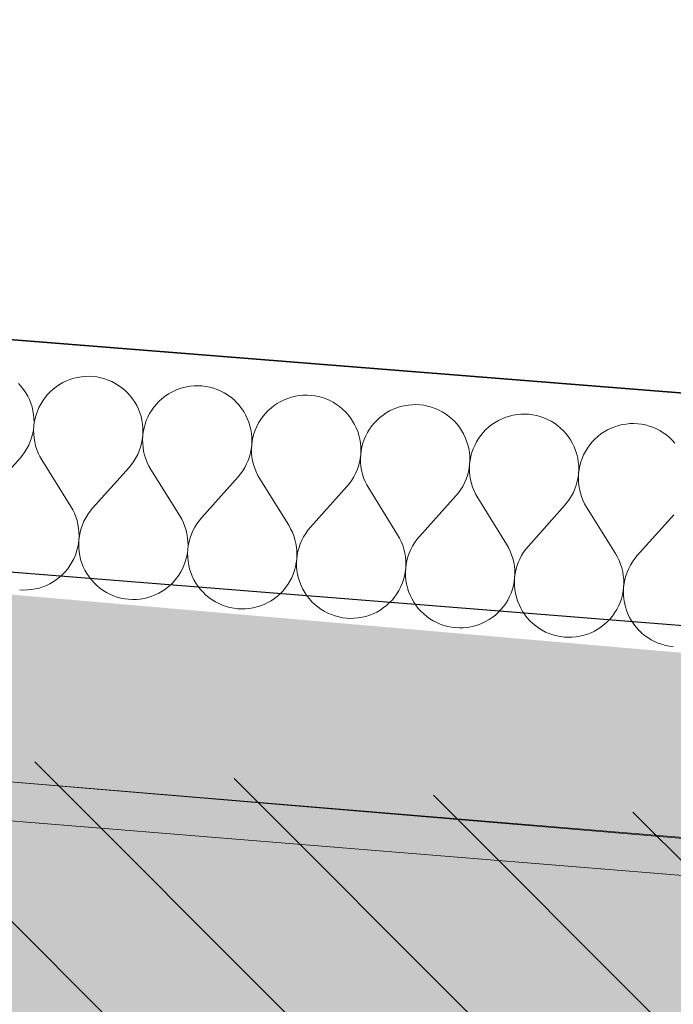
# Model space of a CAD drawing. Header units: millimetres. Extents: x -40276 to 214973, y -147941 to 35228.
# Tile 240 of 256: x -8785 to -8330, y 18343 to 19028. Entities that reach past the tile are written whole.
import ezdxf

# ---------------------------------------------------------------- set-up
doc = ezdxf.new("R2010")
doc.units = ezdxf.units.MM
doc.header["$MEASUREMENT"] = 0
doc.linetypes.add('Wipeout_Contour', pattern=[1000, 0, -1000])
for name, color, linetype in [('1._POHLED ZÁPADNÍ_2_0_plochy', 7, 'Continuous'), ('1._POHLED ZÁPADNÍ_2_akustické prvky', 7, 'Continuous'), ('1._POHLED ZÁPADNÍ_2_BT_ortho', 7, 'Continuous'), ('1._POHLED ZÁPADNÍ_2_Konstrukce - nosné', 7, 'Continuous'), ('1._POHLED ZÁPADNÍ_2_Nové_Výplně – Řezové', 7, 'Continuous'), ('1._POHLED ZÁPADNÍ_2_Výplně – Řezové', 7, 'Continuous')]:
    doc.layers.add(name, color=color, linetype=linetype)

# ---------------------------------------------------------------- blocks, each defined once
blk = doc.blocks.new('*X20', base_point=(-42174.69, -26223.67))
at = {"layer": '1._POHLED ZÁPADNÍ_2_Nové_Výplně – Řezové', "color": 21, "linetype": 'Continuous', "lineweight": 20, "true_color": 0xffaaaa}
for p, q in [((-8784.25, 18772.92), (-8786.07, 18774.94)), ((-8757.63, 18774.18), (-8759.89, 18772.67)), ((-8755.27, 18775.54), (-8757.63, 18774.18)), ((-8752.82, 18776.72), (-8755.27, 18775.54)), ((-8750.29, 18777.72), (-8752.82, 18776.72)), ((-8747.7, 18778.54), (-8750.29, 18777.72)), ((-8745.06, 18779.18), (-8747.7, 18778.54)), ((-8742.37, 18779.62), (-8745.06, 18779.18)), ((-8739.66, 18779.87), (-8742.37, 18779.62)), ((-8736.94, 18779.93), (-8739.66, 18779.87)), ((-8734.22, 18779.79), (-8736.94, 18779.93)), ((-8731.52, 18779.46), (-8734.22, 18779.79)), ((-8728.86, 18778.93), (-8731.52, 18779.46)), ((-8726.23, 18778.22), (-8728.86, 18778.93)), ((-8723.66, 18777.32), (-8726.23, 18778.22)), ((-8721.16, 18776.24), (-8723.66, 18777.32)), ((-8718.75, 18774.99), (-8721.16, 18776.24)), ((-8716.43, 18773.56), (-8718.75, 18774.99)), ((-8782.58, 18770.77), (-8784.25, 18772.92)), ((-8781.06, 18768.51), (-8782.58, 18770.77)), ((-8779.71, 18766.15), (-8781.06, 18768.51)), ((-8765.94, 18767.2), (-8767.67, 18765.11)), ((-8764.05, 18769.17), (-8765.94, 18767.2)), ((-8762.03, 18770.99), (-8764.05, 18769.17)), ((-8759.89, 18772.67), (-8762.03, 18770.99)), ((-8714.22, 18771.98), (-8716.43, 18773.56)), ((-8712.13, 18770.24), (-8714.22, 18771.98)), ((-8710.17, 18768.35), (-8712.13, 18770.24)), ((-8708.34, 18766.34), (-8710.17, 18768.35)), ((-8681.73, 18767.6), (-8683.99, 18766.08)), ((-8679.37, 18768.96), (-8681.73, 18767.6)), ((-8676.92, 18770.14), (-8679.37, 18768.96)), ((-8674.39, 18771.14), (-8676.92, 18770.14)), ((-8671.8, 18771.96), (-8674.39, 18771.14)), ((-8669.15, 18772.59), (-8671.8, 18771.96)), ((-8666.47, 18773.04), (-8669.15, 18772.59)), ((-8663.76, 18773.29), (-8666.47, 18773.04)), ((-8661.04, 18773.34), (-8663.76, 18773.29)), ((-8658.32, 18773.21), (-8661.04, 18773.34)), ((-8655.62, 18772.87), (-8658.32, 18773.21)), ((-8652.95, 18772.35), (-8655.62, 18772.87)), ((-8650.32, 18771.64), (-8652.95, 18772.35)), ((-8647.76, 18770.74), (-8650.32, 18771.64)), ((-8645.26, 18769.66), (-8647.76, 18770.74)), ((-8642.84, 18768.41), (-8645.26, 18769.66)), ((-8640.53, 18766.98), (-8642.84, 18768.41)), ((-8638.32, 18765.4), (-8640.53, 18766.98)), ((-8778.53, 18763.7), (-8779.71, 18766.15)), ((-8777.53, 18761.17), (-8778.53, 18763.7)), ((-8776.71, 18758.58), (-8777.53, 18761.17)), ((-8770.68, 18760.58), (-8771.93, 18758.16)), ((-8769.26, 18762.9), (-8770.68, 18760.58)), ((-8767.67, 18765.11), (-8769.26, 18762.9)), ((-8706.67, 18764.19), (-8708.34, 18766.34)), ((-8705.15, 18761.93), (-8706.67, 18764.19)), ((-8703.8, 18759.57), (-8705.15, 18761.93)), ((-8690.03, 18760.62), (-8691.77, 18758.53)), ((-8688.15, 18762.58), (-8690.03, 18760.62)), ((-8686.13, 18764.41), (-8688.15, 18762.58)), ((-8683.99, 18766.08), (-8686.13, 18764.41)), ((-8636.22, 18763.66), (-8638.32, 18765.4)), ((-8634.26, 18761.77), (-8636.22, 18763.66)), ((-8632.44, 18759.75), (-8634.26, 18761.77)), ((-8605.82, 18761.02), (-8608.08, 18759.5)), ((-8603.46, 18762.37), (-8605.82, 18761.02)), ((-8601.01, 18763.56), (-8603.46, 18762.37)), ((-8598.48, 18764.56), (-8601.01, 18763.56)), ((-8595.89, 18765.38), (-8598.48, 18764.56)), ((-8593.24, 18766.01), (-8595.89, 18765.38)), ((-8590.56, 18766.46), (-8593.24, 18766.01)), ((-8587.85, 18766.71), (-8590.56, 18766.46)), ((-8585.13, 18766.76), (-8587.85, 18766.71)), ((-8582.41, 18766.62), (-8585.13, 18766.76)), ((-8579.71, 18766.29), (-8582.41, 18766.62)), ((-8577.04, 18765.77), (-8579.71, 18766.29)), ((-8574.42, 18765.06), (-8577.04, 18765.77)), ((-8571.85, 18764.16), (-8574.42, 18765.06)), ((-8569.35, 18763.08), (-8571.85, 18764.16)), ((-8566.94, 18761.82), (-8569.35, 18763.08)), ((-8564.62, 18760.4), (-8566.94, 18761.82)), ((-8562.41, 18758.82), (-8564.62, 18760.4)), ((-8511.94, 18760.12), (-8514.65, 18759.87)), ((-8509.22, 18760.18), (-8511.94, 18760.12)), ((-8506.51, 18760.04), (-8509.22, 18760.18)), ((-8503.81, 18759.71), (-8506.51, 18760.04)), ((-8776.07, 18755.93), (-8776.71, 18758.58)), ((-8775.63, 18753.25), (-8776.07, 18755.93)), ((-8775.39, 18750.54), (-8775.63, 18753.25)), ((-8773.01, 18755.67), (-8773.91, 18753.1)), ((-8771.93, 18758.16), (-8773.01, 18755.67)), ((-8702.62, 18757.12), (-8703.8, 18759.57)), ((-8701.62, 18754.59), (-8702.62, 18757.12)), ((-8700.8, 18752), (-8701.62, 18754.59)), ((-8694.77, 18754), (-8696.03, 18751.58)), ((-8693.35, 18756.32), (-8694.77, 18754)), ((-8691.77, 18758.53), (-8693.35, 18756.32)), ((-8630.76, 18757.61), (-8632.44, 18759.75)), ((-8629.25, 18755.35), (-8630.76, 18757.61)), ((-8627.9, 18752.99), (-8629.25, 18755.35)), ((-8614.12, 18754.04), (-8615.86, 18751.95)), ((-8612.24, 18756), (-8614.12, 18754.04)), ((-8610.22, 18757.83), (-8612.24, 18756)), ((-8608.08, 18759.5), (-8610.22, 18757.83)), ((-8560.32, 18757.08), (-8562.41, 18758.82)), ((-8558.36, 18755.19), (-8560.32, 18757.08)), ((-8556.53, 18753.17), (-8558.36, 18755.19)), ((-8554.86, 18751.03), (-8556.53, 18753.17)), ((-8529.92, 18754.44), (-8532.17, 18752.92)), ((-8527.56, 18755.79), (-8529.92, 18754.44)), ((-8525.11, 18756.97), (-8527.56, 18755.79)), ((-8522.58, 18757.98), (-8525.11, 18756.97)), ((-8519.98, 18758.8), (-8522.58, 18757.98)), ((-8517.34, 18759.43), (-8519.98, 18758.8)), ((-8514.65, 18759.87), (-8517.34, 18759.43)), ((-8501.14, 18759.19), (-8503.81, 18759.71)), ((-8498.51, 18758.48), (-8501.14, 18759.19)), ((-8495.94, 18757.58), (-8498.51, 18758.48)), ((-8493.45, 18756.5), (-8495.94, 18757.58)), ((-8491.03, 18755.24), (-8493.45, 18756.5)), ((-8488.72, 18753.82), (-8491.03, 18755.24)), ((-8486.5, 18752.23), (-8488.72, 18753.82)), ((-8438.75, 18753.29), (-8441.43, 18752.85)), ((-8436.04, 18753.54), (-8438.75, 18753.29)), ((-8433.32, 18753.6), (-8436.04, 18753.54)), ((-8430.6, 18753.46), (-8433.32, 18753.6)), ((-8427.9, 18753.13), (-8430.6, 18753.46)), ((-8775.47, 18745.1), (-8775.33, 18747.82)), ((-8775.14, 18747.8), (-8775.47, 18745.1)), ((-8775.33, 18747.82), (-8775.39, 18750.54)), ((-8774.62, 18750.47), (-8775.14, 18747.8)), ((-8773.91, 18753.1), (-8774.62, 18750.47)), ((-8700.17, 18749.35), (-8700.8, 18752)), ((-8699.73, 18746.67), (-8700.17, 18749.35)), ((-8699.48, 18743.96), (-8699.73, 18746.67)), ((-8698, 18746.52), (-8698.71, 18743.89)), ((-8697.11, 18749.08), (-8698, 18746.52)), ((-8696.03, 18751.58), (-8697.11, 18749.08)), ((-8626.72, 18750.54), (-8627.9, 18752.99)), ((-8625.71, 18748.01), (-8626.72, 18750.54)), ((-8624.9, 18745.41), (-8625.71, 18748.01)), ((-8618.87, 18747.42), (-8620.12, 18745)), ((-8617.45, 18749.73), (-8618.87, 18747.42)), ((-8615.86, 18751.95), (-8617.45, 18749.73)), ((-8553.34, 18748.77), (-8554.86, 18751.03)), ((-8551.99, 18746.41), (-8553.34, 18748.77)), ((-8550.81, 18743.96), (-8551.99, 18746.41)), ((-8538.22, 18747.46), (-8539.96, 18745.37)), ((-8536.34, 18749.42), (-8538.22, 18747.46)), ((-8534.32, 18751.25), (-8536.34, 18749.42)), ((-8532.17, 18752.92), (-8534.32, 18751.25)), ((-8484.41, 18750.49), (-8486.5, 18752.23)), ((-8482.45, 18748.61), (-8484.41, 18750.49)), ((-8480.63, 18746.59), (-8482.45, 18748.61)), ((-8478.95, 18744.45), (-8480.63, 18746.59)), ((-8456.27, 18746.34), (-8458.41, 18744.66)), ((-8454.01, 18747.86), (-8456.27, 18746.34)), ((-8451.65, 18749.21), (-8454.01, 18747.86)), ((-8449.2, 18750.39), (-8451.65, 18749.21)), ((-8446.67, 18751.4), (-8449.2, 18750.39)), ((-8444.08, 18752.22), (-8446.67, 18751.4)), ((-8441.43, 18752.85), (-8444.08, 18752.22)), ((-8425.23, 18752.61), (-8427.9, 18753.13)), ((-8422.61, 18751.89), (-8425.23, 18752.61)), ((-8420.04, 18751), (-8422.61, 18751.89)), ((-8417.54, 18749.92), (-8420.04, 18751)), ((-8415.13, 18748.66), (-8417.54, 18749.92)), ((-8412.81, 18747.24), (-8415.13, 18748.66)), ((-8410.6, 18745.65), (-8412.81, 18747.24)), ((-8362.84, 18746.71), (-8365.53, 18746.27)), ((-8360.13, 18746.96), (-8362.84, 18746.71)), ((-8357.41, 18747.02), (-8360.13, 18746.96)), ((-8354.7, 18746.88), (-8357.41, 18747.02)), ((-8352, 18746.55), (-8354.7, 18746.88)), ((-8349.33, 18746.03), (-8352, 18746.55)), ((-8777.04, 18737.11), (-8776.33, 18739.73)), ((-8776.33, 18739.73), (-8775.8, 18742.4)), ((-8775.8, 18742.4), (-8775.47, 18745.1)), ((-8775.47, 18745.1), (-8775.61, 18742.38)), ((-8775.61, 18742.38), (-8775.55, 18739.66)), ((-8775.55, 18739.66), (-8775.3, 18736.96)), ((-8699.56, 18738.52), (-8699.43, 18741.24)), ((-8699.24, 18741.22), (-8699.56, 18738.52)), ((-8699.43, 18741.24), (-8699.48, 18743.96)), ((-8698.71, 18743.89), (-8699.24, 18741.22)), ((-8624.26, 18742.77), (-8624.9, 18745.41)), ((-8623.82, 18740.08), (-8624.26, 18742.77)), ((-8623.57, 18737.38), (-8623.82, 18740.08)), ((-8622.1, 18739.93), (-8622.81, 18737.31)), ((-8621.2, 18742.5), (-8622.1, 18739.93)), ((-8620.12, 18745), (-8621.2, 18742.5)), ((-8549.81, 18741.43), (-8550.81, 18743.96)), ((-8548.99, 18738.83), (-8549.81, 18741.43)), ((-8542.96, 18740.83), (-8544.22, 18738.42)), ((-8541.54, 18743.15), (-8542.96, 18740.83)), ((-8539.96, 18745.37), (-8541.54, 18743.15)), ((-8477.44, 18742.19), (-8478.95, 18744.45)), ((-8476.08, 18739.83), (-8477.44, 18742.19)), ((-8474.9, 18737.38), (-8476.08, 18739.83)), ((-8462.31, 18740.88), (-8464.05, 18738.78)), ((-8460.43, 18742.84), (-8462.31, 18740.88)), ((-8458.41, 18744.66), (-8460.43, 18742.84)), ((-8408.51, 18743.91), (-8410.6, 18745.65)), ((-8406.54, 18742.03), (-8408.51, 18743.91)), ((-8404.72, 18740.01), (-8406.54, 18742.03)), ((-8403.05, 18737.86), (-8404.72, 18740.01)), ((-8380.36, 18739.76), (-8382.51, 18738.08)), ((-8378.11, 18741.28), (-8380.36, 18739.76)), ((-8375.75, 18742.63), (-8378.11, 18741.28)), ((-8373.3, 18743.81), (-8375.75, 18742.63)), ((-8370.77, 18744.82), (-8373.3, 18743.81)), ((-8368.17, 18745.64), (-8370.77, 18744.82)), ((-8365.53, 18746.27), (-8368.17, 18745.64)), ((-8346.7, 18745.31), (-8349.33, 18746.03)), ((-8344.13, 18744.41), (-8346.7, 18745.31)), ((-8341.64, 18743.33), (-8344.13, 18744.41)), ((-8339.22, 18742.08), (-8341.64, 18743.33)), ((-8336.9, 18740.66), (-8339.22, 18742.08)), ((-8334.69, 18739.07), (-8336.9, 18740.66)), ((-8779.02, 18732.04), (-8777.94, 18734.54)), ((-8777.94, 18734.54), (-8777.04, 18737.11)), ((-8775.3, 18736.96), (-8774.85, 18734.27)), ((-8774.85, 18734.27), (-8774.22, 18731.63)), ((-8701.14, 18730.53), (-8700.42, 18733.15)), ((-8700.42, 18733.15), (-8699.9, 18735.82)), ((-8699.9, 18735.82), (-8699.56, 18738.52)), ((-8699.56, 18738.52), (-8699.7, 18735.8)), ((-8699.7, 18735.8), (-8699.64, 18733.08)), ((-8699.64, 18733.08), (-8699.39, 18730.37)), ((-8623.66, 18731.94), (-8623.52, 18734.66)), ((-8623.33, 18734.64), (-8623.66, 18731.94)), ((-8623.52, 18734.66), (-8623.57, 18737.38)), ((-8622.81, 18737.31), (-8623.33, 18734.64)), ((-8548.36, 18736.19), (-8548.99, 18738.83)), ((-8547.92, 18733.5), (-8548.36, 18736.19)), ((-8547.67, 18730.79), (-8547.92, 18733.5)), ((-8546.19, 18733.35), (-8546.9, 18730.73)), ((-8545.29, 18735.92), (-8546.19, 18733.35)), ((-8544.22, 18738.42), (-8545.29, 18735.92)), ((-8473.9, 18734.85), (-8474.9, 18737.38)), ((-8473.08, 18732.25), (-8473.9, 18734.85)), ((-8467.06, 18734.25), (-8468.31, 18731.84)), ((-8465.64, 18736.57), (-8467.06, 18734.25)), ((-8464.05, 18738.78), (-8465.64, 18736.57)), ((-8401.53, 18735.61), (-8403.05, 18737.86)), ((-8400.18, 18733.25), (-8401.53, 18735.61)), ((-8399, 18730.79), (-8400.18, 18733.25)), ((-8386.41, 18734.3), (-8388.15, 18732.2)), ((-8384.52, 18736.26), (-8386.41, 18734.3)), ((-8382.51, 18738.08), (-8384.52, 18736.26)), ((-8332.6, 18737.33), (-8334.69, 18739.07)), ((-8330.64, 18735.45), (-8332.6, 18737.33)), ((-8328.82, 18733.43), (-8330.64, 18735.45)), ((-8783.29, 18725.1), (-8781.71, 18727.31)), ((-8781.71, 18727.31), (-8780.28, 18729.63)), ((-8780.28, 18729.63), (-8779.02, 18732.04)), ((-8774.22, 18731.63), (-8773.4, 18729.03)), ((-8773.4, 18729.03), (-8772.39, 18726.5)), ((-8772.39, 18726.5), (-8771.21, 18724.05)), ((-8703.12, 18725.46), (-8702.04, 18727.96)), ((-8702.04, 18727.96), (-8701.14, 18730.53)), ((-8699.39, 18730.37), (-8698.95, 18727.69)), ((-8698.95, 18727.69), (-8698.31, 18725.04)), ((-8625.23, 18723.94), (-8624.52, 18726.57)), ((-8624.52, 18726.57), (-8623.99, 18729.24)), ((-8623.99, 18729.24), (-8623.66, 18731.94)), ((-8623.66, 18731.94), (-8623.8, 18729.22)), ((-8623.8, 18729.22), (-8623.74, 18726.5)), ((-8623.74, 18726.5), (-8623.49, 18723.79)), ((-8547.75, 18725.36), (-8547.61, 18728.07)), ((-8547.42, 18728.06), (-8547.75, 18725.36)), ((-8547.61, 18728.07), (-8547.67, 18730.79)), ((-8546.9, 18730.73), (-8547.42, 18728.06)), ((-8472.45, 18729.61), (-8473.08, 18732.25)), ((-8472.01, 18726.92), (-8472.45, 18729.61)), ((-8471.76, 18724.21), (-8472.01, 18726.92)), ((-8470.29, 18726.77), (-8471, 18724.15)), ((-8469.39, 18729.34), (-8470.29, 18726.77)), ((-8468.31, 18731.84), (-8469.39, 18729.34)), ((-8398, 18728.26), (-8399, 18730.79)), ((-8397.18, 18725.67), (-8398, 18728.26)), ((-8391.15, 18727.67), (-8392.41, 18725.26)), ((-8389.73, 18729.99), (-8391.15, 18727.67)), ((-8388.15, 18732.2), (-8389.73, 18729.99)), ((-8785.03, 18723.01), (-8810.44, 18694.62)), ((-8785.03, 18723.01), (-8783.29, 18725.1)), ((-8771.21, 18724.05), (-8769.85, 18721.7)), ((-8769.85, 18721.7), (-8749.71, 18689.36)), ((-8707.39, 18718.52), (-8705.8, 18720.73)), ((-8705.8, 18720.73), (-8704.37, 18723.05)), ((-8704.37, 18723.05), (-8703.12, 18725.46)), ((-8698.31, 18725.04), (-8697.49, 18722.45)), ((-8697.49, 18722.45), (-8696.48, 18719.92)), ((-8696.48, 18719.92), (-8695.3, 18717.47)), ((-8628.47, 18716.47), (-8627.21, 18718.88)), ((-8627.21, 18718.88), (-8626.13, 18721.38)), ((-8626.13, 18721.38), (-8625.23, 18723.94)), ((-8623.49, 18723.79), (-8623.04, 18721.11)), ((-8623.04, 18721.11), (-8622.41, 18718.46)), ((-8549.33, 18717.36), (-8548.61, 18719.99)), ((-8548.61, 18719.99), (-8548.09, 18722.66)), ((-8548.09, 18722.66), (-8547.75, 18725.36)), ((-8547.75, 18725.36), (-8547.89, 18722.64)), ((-8547.89, 18722.64), (-8547.83, 18719.92)), ((-8547.83, 18719.92), (-8547.58, 18717.21)), ((-8471.85, 18718.78), (-8471.71, 18721.49)), ((-8471.52, 18721.48), (-8471.85, 18718.78)), ((-8471.71, 18721.49), (-8471.76, 18724.21)), ((-8471, 18724.15), (-8471.52, 18721.48)), ((-8396.55, 18723.02), (-8397.18, 18725.67)), ((-8396.11, 18720.34), (-8396.55, 18723.02)), ((-8395.86, 18717.63), (-8396.11, 18720.34)), ((-8394.38, 18720.19), (-8395.09, 18717.56)), ((-8393.48, 18722.76), (-8394.38, 18720.19)), ((-8392.41, 18725.26), (-8393.48, 18722.76)), ((-8709.13, 18716.43), (-8734.53, 18688.04)), ((-8709.13, 18716.43), (-8707.39, 18718.52)), ((-8695.3, 18717.47), (-8693.95, 18715.11)), ((-8693.95, 18715.11), (-8673.81, 18682.78)), ((-8631.48, 18711.94), (-8629.89, 18714.15)), ((-8629.89, 18714.15), (-8628.47, 18716.47)), ((-8622.41, 18718.46), (-8621.58, 18715.87)), ((-8621.58, 18715.87), (-8620.58, 18713.34)), ((-8620.58, 18713.34), (-8619.4, 18710.89)), ((-8552.56, 18709.89), (-8551.31, 18712.3)), ((-8551.31, 18712.3), (-8550.23, 18714.79)), ((-8550.23, 18714.79), (-8549.33, 18717.36)), ((-8547.58, 18717.21), (-8547.14, 18714.53)), ((-8547.14, 18714.53), (-8546.5, 18711.88)), ((-8473.42, 18710.78), (-8472.71, 18713.41)), ((-8472.71, 18713.41), (-8472.18, 18716.08)), ((-8472.18, 18716.08), (-8471.85, 18718.78)), ((-8471.85, 18718.78), (-8471.98, 18716.06)), ((-8471.98, 18716.06), (-8471.93, 18713.34)), ((-8471.93, 18713.34), (-8471.67, 18710.63)), ((-8396.28, 18709.49), (-8395.94, 18712.19)), ((-8395.94, 18712.19), (-8396.08, 18709.48)), ((-8395.94, 18712.19), (-8395.8, 18714.91)), ((-8395.61, 18714.89), (-8395.94, 18712.19)), ((-8395.8, 18714.91), (-8395.86, 18717.63)), ((-8395.09, 18717.56), (-8395.61, 18714.89)), ((-8633.22, 18709.85), (-8658.63, 18681.46)), ((-8633.22, 18709.85), (-8631.48, 18711.94)), ((-8619.4, 18710.89), (-8618.04, 18708.53)), ((-8618.04, 18708.53), (-8597.9, 18676.2)), ((-8557.32, 18703.27), (-8555.58, 18705.36)), ((-8555.58, 18705.36), (-8553.99, 18707.57)), ((-8553.99, 18707.57), (-8552.56, 18709.89)), ((-8546.5, 18711.88), (-8545.68, 18709.29)), ((-8545.68, 18709.29), (-8544.67, 18706.76)), ((-8544.67, 18706.76), (-8543.49, 18704.31)), ((-8476.66, 18703.3), (-8475.4, 18705.72)), ((-8475.4, 18705.72), (-8474.32, 18708.21)), ((-8474.32, 18708.21), (-8473.42, 18710.78)), ((-8471.67, 18710.63), (-8471.23, 18707.95)), ((-8471.23, 18707.95), (-8470.59, 18705.3)), ((-8470.59, 18705.3), (-8469.77, 18702.71)), ((-8397.52, 18704.2), (-8396.8, 18706.82)), ((-8396.8, 18706.82), (-8396.28, 18709.49)), ((-8396.08, 18709.48), (-8396.02, 18706.76)), ((-8396.02, 18706.76), (-8395.77, 18704.05)), ((-8557.32, 18703.27), (-8582.72, 18674.88)), ((-8543.49, 18704.31), (-8542.14, 18701.95)), ((-8542.14, 18701.95), (-8522, 18669.61)), ((-8481.41, 18696.69), (-8479.67, 18698.78)), ((-8479.67, 18698.78), (-8478.08, 18700.99)), ((-8478.08, 18700.99), (-8476.66, 18703.3)), ((-8469.77, 18702.71), (-8468.77, 18700.18)), ((-8468.77, 18700.18), (-8467.58, 18697.73)), ((-8400.75, 18696.72), (-8399.5, 18699.14)), ((-8399.5, 18699.14), (-8398.42, 18701.63)), ((-8398.42, 18701.63), (-8397.52, 18704.2)), ((-8395.77, 18704.05), (-8395.32, 18701.36)), ((-8395.32, 18701.36), (-8394.69, 18698.72)), ((-8394.69, 18698.72), (-8393.87, 18696.13)), ((-8481.41, 18696.69), (-8506.82, 18668.3)), ((-8467.58, 18697.73), (-8466.23, 18695.37)), ((-8466.23, 18695.37), (-8446.09, 18663.03)), ((-8405.51, 18690.1), (-8403.76, 18692.2)), ((-8403.76, 18692.2), (-8402.18, 18694.4)), ((-8402.18, 18694.4), (-8400.75, 18696.72)), ((-8393.87, 18696.13), (-8392.86, 18693.6)), ((-8392.86, 18693.6), (-8391.68, 18691.15)), ((-8748.36, 18687), (-8749.71, 18689.36)), ((-8747.18, 18684.55), (-8748.36, 18687)), ((-8736.27, 18685.95), (-8737.86, 18683.74)), ((-8734.53, 18688.04), (-8736.27, 18685.95)), ((-8405.51, 18690.1), (-8430.91, 18661.72)), ((-8391.68, 18691.15), (-8390.32, 18688.79)), ((-8390.32, 18688.79), (-8370.18, 18656.45)), ((-8746.17, 18682.02), (-8747.18, 18684.55)), ((-8745.35, 18679.43), (-8746.17, 18682.02)), ((-8744.71, 18676.78), (-8745.35, 18679.43)), ((-8740.54, 18679.01), (-8741.62, 18676.52)), ((-8739.29, 18681.42), (-8740.54, 18679.01)), ((-8737.86, 18683.74), (-8739.29, 18681.42)), ((-8672.45, 18680.42), (-8673.81, 18682.78)), ((-8671.27, 18677.97), (-8672.45, 18680.42)), ((-8670.26, 18675.44), (-8671.27, 18677.97)), ((-8660.37, 18679.37), (-8661.95, 18677.16)), ((-8658.63, 18681.46), (-8660.37, 18679.37)), ((-8329.6, 18683.52), (-8355, 18655.14)), ((-8744.27, 18674.1), (-8744.71, 18676.78)), ((-8744.02, 18671.39), (-8744.27, 18674.1)), ((-8743.96, 18668.67), (-8744.02, 18671.39)), ((-8743.24, 18671.32), (-8743.76, 18668.65)), ((-8742.52, 18673.95), (-8743.24, 18671.32)), ((-8741.62, 18676.52), (-8742.52, 18673.95)), ((-8669.44, 18672.85), (-8670.26, 18675.44)), ((-8668.81, 18670.2), (-8669.44, 18672.85)), ((-8664.64, 18672.43), (-8665.72, 18669.93)), ((-8663.38, 18674.84), (-8664.64, 18672.43)), ((-8661.95, 18677.16), (-8663.38, 18674.84)), ((-8596.55, 18673.84), (-8597.9, 18676.2)), ((-8595.36, 18671.39), (-8596.55, 18673.84)), ((-8594.36, 18668.86), (-8595.36, 18671.39)), ((-8584.46, 18672.79), (-8586.05, 18670.58)), ((-8582.72, 18674.88), (-8584.46, 18672.79)), ((-8744.42, 18663.25), (-8744.1, 18665.95)), ((-8744.1, 18665.95), (-8744.23, 18663.24)), ((-8744.1, 18665.95), (-8743.96, 18668.67)), ((-8743.76, 18668.65), (-8744.1, 18665.95)), ((-8668.36, 18667.52), (-8668.81, 18670.2)), ((-8668.11, 18664.81), (-8668.36, 18667.52)), ((-8668.05, 18662.09), (-8668.11, 18664.81)), ((-8667.33, 18664.74), (-8667.86, 18662.07)), ((-8666.62, 18667.37), (-8667.33, 18664.74)), ((-8665.72, 18669.93), (-8666.62, 18667.37)), ((-8593.54, 18666.27), (-8594.36, 18668.86)), ((-8592.9, 18663.62), (-8593.54, 18666.27)), ((-8588.73, 18665.85), (-8589.81, 18663.35)), ((-8587.47, 18668.26), (-8588.73, 18665.85)), ((-8586.05, 18670.58), (-8587.47, 18668.26)), ((-8520.64, 18667.26), (-8522, 18669.61)), ((-8519.46, 18664.81), (-8520.64, 18667.26)), ((-8518.45, 18662.28), (-8519.46, 18664.81)), ((-8508.56, 18666.21), (-8510.14, 18664)), ((-8506.82, 18668.3), (-8508.56, 18666.21)), ((-8746.55, 18655.39), (-8745.66, 18657.96)), ((-8745.66, 18657.96), (-8744.95, 18660.58)), ((-8744.95, 18660.58), (-8744.42, 18663.25)), ((-8744.23, 18663.24), (-8744.18, 18660.52)), ((-8744.18, 18660.52), (-8743.93, 18657.81)), ((-8743.93, 18657.81), (-8743.49, 18655.12)), ((-8668.52, 18656.67), (-8668.19, 18659.37)), ((-8668.19, 18659.37), (-8668.33, 18656.65)), ((-8668.19, 18659.37), (-8668.05, 18662.09)), ((-8667.86, 18662.07), (-8668.19, 18659.37)), ((-8592.46, 18660.94), (-8592.9, 18663.62)), ((-8592.21, 18658.23), (-8592.46, 18660.94)), ((-8592.15, 18655.51), (-8592.21, 18658.23)), ((-8591.43, 18658.16), (-8591.95, 18655.49)), ((-8590.71, 18660.78), (-8591.43, 18658.16)), ((-8589.81, 18663.35), (-8590.71, 18660.78)), ((-8517.63, 18659.68), (-8518.45, 18662.28)), ((-8517, 18657.04), (-8517.63, 18659.68)), ((-8512.82, 18659.27), (-8513.91, 18656.77)), ((-8511.57, 18661.68), (-8512.82, 18659.27)), ((-8510.14, 18664), (-8511.57, 18661.68)), ((-8444.74, 18660.67), (-8446.09, 18663.03)), ((-8443.55, 18658.22), (-8444.74, 18660.67)), ((-8442.55, 18655.7), (-8443.55, 18658.22)), ((-8434.24, 18657.42), (-8435.66, 18655.1)), ((-8432.65, 18659.63), (-8434.24, 18657.42)), ((-8430.91, 18661.72), (-8432.65, 18659.63)), ((-8750.31, 18648.16), (-8748.89, 18650.48)), ((-8748.89, 18650.48), (-8747.63, 18652.89)), ((-8747.63, 18652.89), (-8746.55, 18655.39)), ((-8743.49, 18655.12), (-8742.86, 18652.48)), ((-8742.86, 18652.48), (-8742.04, 18649.88)), ((-8670.65, 18648.81), (-8669.75, 18651.38)), ((-8669.75, 18651.38), (-8669.04, 18654)), ((-8669.04, 18654), (-8668.52, 18656.67)), ((-8668.33, 18656.65), (-8668.27, 18653.93)), ((-8668.27, 18653.93), (-8668.03, 18651.23)), ((-8668.03, 18651.23), (-8667.59, 18648.54)), ((-8592.61, 18650.09), (-8592.28, 18652.79)), ((-8592.28, 18652.79), (-8592.42, 18650.07)), ((-8592.28, 18652.79), (-8592.15, 18655.51)), ((-8591.95, 18655.49), (-8592.28, 18652.79)), ((-8516.55, 18654.35), (-8517, 18657.04)), ((-8516.3, 18651.65), (-8516.55, 18654.35)), ((-8516.24, 18648.93), (-8516.3, 18651.65)), ((-8515.52, 18651.58), (-8516.04, 18648.91)), ((-8514.81, 18654.2), (-8515.52, 18651.58)), ((-8513.91, 18656.77), (-8514.81, 18654.2)), ((-8441.73, 18653.1), (-8442.55, 18655.7)), ((-8441.09, 18650.46), (-8441.73, 18653.1)), ((-8440.65, 18647.77), (-8441.09, 18650.46)), ((-8436.92, 18652.69), (-8438, 18650.19)), ((-8435.66, 18655.1), (-8436.92, 18652.69)), ((-8368.83, 18654.09), (-8370.18, 18656.45)), ((-8367.65, 18651.64), (-8368.83, 18654.09)), ((-8366.64, 18649.11), (-8367.65, 18651.64)), ((-8358.33, 18650.83), (-8359.76, 18648.52)), ((-8356.74, 18653.04), (-8358.33, 18650.83)), ((-8355, 18655.14), (-8356.74, 18653.04)), ((-8755.51, 18641.89), (-8753.63, 18643.85)), ((-8753.63, 18643.85), (-8751.89, 18645.94)), ((-8751.89, 18645.94), (-8750.31, 18648.16)), ((-8742.04, 18649.88), (-8741.04, 18647.35)), ((-8741.04, 18647.35), (-8739.86, 18644.9)), ((-8739.86, 18644.9), (-8738.51, 18642.54)), ((-8674.4, 18641.58), (-8672.98, 18643.89)), ((-8672.98, 18643.89), (-8671.73, 18646.31)), ((-8671.73, 18646.31), (-8670.65, 18648.81)), ((-8667.59, 18648.54), (-8666.95, 18645.9)), ((-8666.95, 18645.9), (-8666.13, 18643.3)), ((-8594.74, 18642.23), (-8593.85, 18644.79)), ((-8593.85, 18644.79), (-8593.14, 18647.42)), ((-8593.14, 18647.42), (-8592.61, 18650.09)), ((-8592.42, 18650.07), (-8592.37, 18647.35)), ((-8592.37, 18647.35), (-8592.12, 18644.64)), ((-8592.12, 18644.64), (-8591.68, 18641.96)), ((-8517.23, 18640.84), (-8516.71, 18643.51)), ((-8516.71, 18643.51), (-8516.38, 18646.21)), ((-8516.38, 18646.21), (-8516.52, 18643.49)), ((-8516.52, 18643.49), (-8516.46, 18640.77)), ((-8516.38, 18646.21), (-8516.24, 18648.93)), ((-8516.04, 18648.91), (-8516.38, 18646.21)), ((-8440.39, 18645.06), (-8440.65, 18647.77)), ((-8440.34, 18642.34), (-8440.39, 18645.06)), ((-8439.61, 18645), (-8440.14, 18642.33)), ((-8438.9, 18647.62), (-8439.61, 18645)), ((-8438, 18650.19), (-8438.9, 18647.62)), ((-8365.82, 18646.52), (-8366.64, 18649.11)), ((-8365.18, 18643.88), (-8365.82, 18646.52)), ((-8364.74, 18641.19), (-8365.18, 18643.88)), ((-8362.09, 18643.61), (-8362.99, 18641.04)), ((-8361.01, 18646.1), (-8362.09, 18643.61)), ((-8359.76, 18648.52), (-8361.01, 18646.1)), ((-8764.29, 18635.52), (-8761.93, 18636.87)), ((-8761.93, 18636.87), (-8759.67, 18638.39)), ((-8759.67, 18638.39), (-8757.53, 18640.06)), ((-8757.53, 18640.06), (-8755.51, 18641.89)), ((-8738.51, 18642.54), (-8736.99, 18640.28)), ((-8736.99, 18640.28), (-8735.32, 18638.14)), ((-8735.32, 18638.14), (-8733.49, 18636.12)), ((-8679.61, 18635.31), (-8677.72, 18637.27)), ((-8677.72, 18637.27), (-8675.99, 18639.36)), ((-8675.99, 18639.36), (-8674.4, 18641.58)), ((-8666.13, 18643.3), (-8665.13, 18640.77)), ((-8665.13, 18640.77), (-8663.95, 18638.32)), ((-8663.95, 18638.32), (-8662.6, 18635.96)), ((-8598.5, 18634.99), (-8597.07, 18637.31)), ((-8597.07, 18637.31), (-8595.82, 18639.73)), ((-8595.82, 18639.73), (-8594.74, 18642.23)), ((-8591.68, 18641.96), (-8591.05, 18639.31)), ((-8591.05, 18639.31), (-8590.23, 18636.72)), ((-8590.23, 18636.72), (-8589.23, 18634.19)), ((-8518.84, 18635.64), (-8517.94, 18638.21)), ((-8517.94, 18638.21), (-8517.23, 18640.84)), ((-8516.46, 18640.77), (-8516.21, 18638.06)), ((-8516.21, 18638.06), (-8515.77, 18635.38)), ((-8441.32, 18634.26), (-8440.8, 18636.93)), ((-8440.8, 18636.93), (-8440.47, 18639.63)), ((-8440.47, 18639.63), (-8440.61, 18636.91)), ((-8440.61, 18636.91), (-8440.56, 18634.19)), ((-8440.47, 18639.63), (-8440.34, 18642.34)), ((-8440.14, 18642.33), (-8440.47, 18639.63)), ((-8364.49, 18638.48), (-8364.74, 18641.19)), ((-8364.43, 18635.76), (-8364.49, 18638.48)), ((-8363.71, 18638.42), (-8364.23, 18635.75)), ((-8362.99, 18641.04), (-8363.71, 18638.42)), ((-8785.34, 18631.27), (-8782.62, 18631.13)), ((-8782.62, 18631.13), (-8779.9, 18631.18)), ((-8779.9, 18631.18), (-8777.19, 18631.44)), ((-8777.19, 18631.44), (-8774.51, 18631.88)), ((-8774.51, 18631.88), (-8771.86, 18632.51)), ((-8771.86, 18632.51), (-8769.27, 18633.33)), ((-8769.27, 18633.33), (-8766.74, 18634.34)), ((-8766.74, 18634.34), (-8764.29, 18635.52)), ((-8733.49, 18636.12), (-8731.53, 18634.23)), ((-8731.53, 18634.23), (-8729.44, 18632.49)), ((-8729.44, 18632.49), (-8727.23, 18630.91)), ((-8727.23, 18630.91), (-8724.91, 18629.49)), ((-8688.39, 18628.94), (-8686.03, 18630.29)), ((-8686.03, 18630.29), (-8683.77, 18631.81)), ((-8683.77, 18631.81), (-8681.63, 18633.48)), ((-8681.63, 18633.48), (-8679.61, 18635.31)), ((-8662.6, 18635.96), (-8661.08, 18633.7)), ((-8661.08, 18633.7), (-8659.41, 18631.56)), ((-8659.41, 18631.56), (-8657.59, 18629.54)), ((-8603.7, 18628.73), (-8601.82, 18630.69)), ((-8601.82, 18630.69), (-8600.08, 18632.78)), ((-8600.08, 18632.78), (-8598.5, 18634.99)), ((-8589.23, 18634.19), (-8588.05, 18631.74)), ((-8588.05, 18631.74), (-8586.7, 18629.38)), ((-8522.59, 18628.41), (-8521.17, 18630.73)), ((-8521.17, 18630.73), (-8519.91, 18633.15)), ((-8519.91, 18633.15), (-8518.84, 18635.64)), ((-8515.77, 18635.38), (-8515.14, 18632.73)), ((-8515.14, 18632.73), (-8514.32, 18630.14)), ((-8514.32, 18630.14), (-8513.32, 18627.61)), ((-8442.93, 18629.06), (-8442.04, 18631.63)), ((-8442.04, 18631.63), (-8441.32, 18634.26)), ((-8440.56, 18634.19), (-8440.31, 18631.48)), ((-8440.31, 18631.48), (-8439.87, 18628.8)), ((-8365.42, 18627.68), (-8364.9, 18630.35)), ((-8364.9, 18630.35), (-8364.57, 18633.05)), ((-8364.57, 18633.05), (-8364.71, 18630.33)), ((-8364.71, 18630.33), (-8364.65, 18627.61)), ((-8364.57, 18633.05), (-8364.43, 18635.76)), ((-8364.23, 18635.75), (-8364.57, 18633.05)), ((-8724.91, 18629.49), (-8722.5, 18628.23)), ((-8722.5, 18628.23), (-8720, 18627.15)), ((-8720, 18627.15), (-8717.43, 18626.25)), ((-8717.43, 18626.25), (-8714.8, 18625.54)), ((-8714.8, 18625.54), (-8712.14, 18625.02)), ((-8712.14, 18625.02), (-8709.44, 18624.69)), ((-8709.44, 18624.69), (-8706.72, 18624.55)), ((-8706.72, 18624.55), (-8704, 18624.6)), ((-8704, 18624.6), (-8701.29, 18624.85)), ((-8701.29, 18624.85), (-8698.6, 18625.3)), ((-8698.6, 18625.3), (-8695.96, 18625.93)), ((-8695.96, 18625.93), (-8693.37, 18626.75)), ((-8693.37, 18626.75), (-8690.84, 18627.75)), ((-8690.84, 18627.75), (-8688.39, 18628.94)), ((-8657.59, 18629.54), (-8655.62, 18627.65)), ((-8655.62, 18627.65), (-8653.53, 18625.91)), ((-8653.53, 18625.91), (-8651.32, 18624.33)), ((-8651.32, 18624.33), (-8649, 18622.9)), ((-8612.48, 18622.35), (-8610.12, 18623.71)), ((-8610.12, 18623.71), (-8607.86, 18625.23)), ((-8607.86, 18625.23), (-8605.72, 18626.9)), ((-8605.72, 18626.9), (-8603.7, 18628.73)), ((-8586.7, 18629.38), (-8585.18, 18627.12)), ((-8585.18, 18627.12), (-8583.5, 18624.97)), ((-8583.5, 18624.97), (-8581.68, 18622.96)), ((-8581.68, 18622.96), (-8579.72, 18621.07)), ((-8527.8, 18622.14), (-8525.91, 18624.11)), ((-8525.91, 18624.11), (-8524.17, 18626.2)), ((-8524.17, 18626.2), (-8522.59, 18628.41)), ((-8513.32, 18627.61), (-8512.14, 18625.16)), ((-8512.14, 18625.16), (-8510.79, 18622.8)), ((-8446.68, 18621.83), (-8445.26, 18624.15)), ((-8445.26, 18624.15), (-8444.01, 18626.56)), ((-8444.01, 18626.56), (-8442.93, 18629.06)), ((-8439.87, 18628.8), (-8439.24, 18626.15)), ((-8439.24, 18626.15), (-8438.42, 18623.56)), ((-8438.42, 18623.56), (-8437.42, 18621.03)), ((-8367.03, 18622.48), (-8366.13, 18625.05)), ((-8366.13, 18625.05), (-8365.42, 18627.68)), ((-8364.65, 18627.61), (-8364.4, 18624.9)), ((-8364.4, 18624.9), (-8363.96, 18622.22)), ((-8649, 18622.9), (-8646.59, 18621.65)), ((-8646.59, 18621.65), (-8644.09, 18620.57)), ((-8644.09, 18620.57), (-8641.52, 18619.67)), ((-8641.52, 18619.67), (-8638.9, 18618.96)), ((-8638.9, 18618.96), (-8636.23, 18618.44)), ((-8636.23, 18618.44), (-8633.53, 18618.1)), ((-8633.53, 18618.1), (-8630.81, 18617.97)), ((-8630.81, 18617.97), (-8628.09, 18618.02)), ((-8628.09, 18618.02), (-8625.38, 18618.27)), ((-8625.38, 18618.27), (-8622.7, 18618.72)), ((-8622.7, 18618.72), (-8620.05, 18619.35)), ((-8620.05, 18619.35), (-8617.46, 18620.17)), ((-8617.46, 18620.17), (-8614.93, 18621.17)), ((-8614.93, 18621.17), (-8612.48, 18622.35)), ((-8579.72, 18621.07), (-8577.63, 18619.33)), ((-8577.63, 18619.33), (-8575.42, 18617.75)), ((-8575.42, 18617.75), (-8573.1, 18616.32)), ((-8573.1, 18616.32), (-8570.68, 18615.07)), ((-8536.57, 18615.77), (-8534.21, 18617.13)), ((-8534.21, 18617.13), (-8531.96, 18618.64)), ((-8531.96, 18618.64), (-8529.81, 18620.32)), ((-8529.81, 18620.32), (-8527.8, 18622.14)), ((-8510.79, 18622.8), (-8509.27, 18620.54)), ((-8509.27, 18620.54), (-8507.6, 18618.39)), ((-8507.6, 18618.39), (-8505.78, 18616.37)), ((-8505.78, 18616.37), (-8503.81, 18614.49)), ((-8451.89, 18615.56), (-8450.01, 18617.53)), ((-8450.01, 18617.53), (-8448.27, 18619.62)), ((-8448.27, 18619.62), (-8446.68, 18621.83)), ((-8437.42, 18621.03), (-8436.24, 18618.58)), ((-8436.24, 18618.58), (-8434.88, 18616.21)), ((-8434.88, 18616.21), (-8433.37, 18613.96)), ((-8370.78, 18615.25), (-8369.36, 18617.57)), ((-8369.36, 18617.57), (-8368.1, 18619.98)), ((-8368.1, 18619.98), (-8367.03, 18622.48)), ((-8363.96, 18622.22), (-8363.33, 18619.57)), ((-8363.33, 18619.57), (-8362.51, 18616.97)), ((-8362.51, 18616.97), (-8361.51, 18614.45)), ((-8570.68, 18615.07), (-8568.19, 18613.99)), ((-8568.19, 18613.99), (-8565.62, 18613.09)), ((-8565.62, 18613.09), (-8562.99, 18612.38)), ((-8562.99, 18612.38), (-8560.32, 18611.85)), ((-8560.32, 18611.85), (-8557.62, 18611.52)), ((-8557.62, 18611.52), (-8554.91, 18611.38)), ((-8554.91, 18611.38), (-8552.19, 18611.44)), ((-8552.19, 18611.44), (-8549.48, 18611.69)), ((-8549.48, 18611.69), (-8546.79, 18612.13)), ((-8546.79, 18612.13), (-8544.15, 18612.77)), ((-8544.15, 18612.77), (-8541.55, 18613.59)), ((-8541.55, 18613.59), (-8539.03, 18614.59)), ((-8539.03, 18614.59), (-8536.57, 18615.77)), ((-8503.81, 18614.49), (-8501.72, 18612.75)), ((-8501.72, 18612.75), (-8499.51, 18611.16)), ((-8499.51, 18611.16), (-8497.19, 18609.74)), ((-8497.19, 18609.74), (-8494.78, 18608.49)), ((-8460.67, 18609.19), (-8458.31, 18610.54)), ((-8458.31, 18610.54), (-8456.05, 18612.06)), ((-8456.05, 18612.06), (-8453.91, 18613.74)), ((-8453.91, 18613.74), (-8451.89, 18615.56)), ((-8433.37, 18613.96), (-8431.69, 18611.81)), ((-8431.69, 18611.81), (-8429.87, 18609.79)), ((-8429.87, 18609.79), (-8427.91, 18607.91)), ((-8375.98, 18608.98), (-8374.1, 18610.94)), ((-8374.1, 18610.94), (-8372.36, 18613.04)), ((-8372.36, 18613.04), (-8370.78, 18615.25)), ((-8361.51, 18614.45), (-8360.33, 18611.99)), ((-8360.33, 18611.99), (-8358.98, 18609.63)), ((-8358.98, 18609.63), (-8357.46, 18607.37)), ((-8494.78, 18608.49), (-8492.28, 18607.41)), ((-8492.28, 18607.41), (-8489.71, 18606.51)), ((-8489.71, 18606.51), (-8487.09, 18605.8)), ((-8487.09, 18605.8), (-8484.42, 18605.27)), ((-8484.42, 18605.27), (-8481.72, 18604.94)), ((-8481.72, 18604.94), (-8479, 18604.8)), ((-8479, 18604.8), (-8476.28, 18604.86)), ((-8476.28, 18604.86), (-8473.57, 18605.11)), ((-8473.57, 18605.11), (-8470.89, 18605.55)), ((-8470.89, 18605.55), (-8468.24, 18606.19)), ((-8468.24, 18606.19), (-8465.65, 18607.01)), ((-8465.65, 18607.01), (-8463.12, 18608.01)), ((-8463.12, 18608.01), (-8460.67, 18609.19)), ((-8427.91, 18607.91), (-8425.82, 18606.17)), ((-8425.82, 18606.17), (-8423.61, 18604.58)), ((-8423.61, 18604.58), (-8421.29, 18603.16)), ((-8421.29, 18603.16), (-8418.87, 18601.9)), ((-8387.21, 18601.43), (-8384.76, 18602.61)), ((-8384.76, 18602.61), (-8382.4, 18603.96)), ((-8382.4, 18603.96), (-8380.15, 18605.48)), ((-8380.15, 18605.48), (-8378, 18607.16)), ((-8378, 18607.16), (-8375.98, 18608.98)), ((-8357.46, 18607.37), (-8355.79, 18605.23)), ((-8355.79, 18605.23), (-8353.96, 18603.21)), ((-8353.96, 18603.21), (-8352, 18601.33)), ((-8418.87, 18601.9), (-8416.38, 18600.83)), ((-8416.38, 18600.83), (-8413.81, 18599.93)), ((-8413.81, 18599.93), (-8411.18, 18599.21)), ((-8411.18, 18599.21), (-8408.51, 18598.69)), ((-8408.51, 18598.69), (-8405.81, 18598.36)), ((-8405.81, 18598.36), (-8403.1, 18598.22)), ((-8403.1, 18598.22), (-8400.38, 18598.28)), ((-8400.38, 18598.28), (-8397.67, 18598.53)), ((-8397.67, 18598.53), (-8394.98, 18598.97)), ((-8394.98, 18598.97), (-8392.34, 18599.6)), ((-8392.34, 18599.6), (-8389.74, 18600.42)), ((-8389.74, 18600.42), (-8387.21, 18601.43)), ((-8352, 18601.33), (-8349.91, 18599.59)), ((-8349.91, 18599.59), (-8347.7, 18598)), ((-8347.7, 18598), (-8345.38, 18596.58)), ((-8345.38, 18596.58), (-8342.97, 18595.32)), ((-8342.97, 18595.32), (-8340.47, 18594.24)), ((-8340.47, 18594.24), (-8337.9, 18593.35)), ((-8337.9, 18593.35), (-8335.28, 18592.63)), ((-8335.28, 18592.63), (-8332.61, 18592.11)), ((-8332.61, 18592.11), (-8329.91, 18591.78))]:
    blk.add_line(p, q, dxfattribs=at)

msp = doc.modelspace()

# ---------------------------------------------------------------- hatches: boundary and pattern name
at = {"layer": '1._POHLED ZÁPADNÍ_2_0_plochy', "linetype": 'Continuous', "lineweight": 20, "true_color": 0xffaaaa}
h = msp.add_hatch(dxfattribs=at)
h.set_pattern_fill('Izolační_tvárnice_0002', color=21, style=0, pattern_type=2)
h.set_pattern_definition([(315, (-10360.18, 9405.31), (63.6396, 63.6396), [])])
h.paths.add_polyline_path([(-10906.33, 18690.21), (-10970.68, 9084.15), (-20311.44, 10009.93), (-20479.41, 269.75), (-242.33, 419.76), (-238.38, 17796.01)])
at = {"layer": '1._POHLED ZÁPADNÍ_2_Výplně – Řezové', "linetype": 'Continuous', "lineweight": 13}
msp.add_hatch(color=254, dxfattribs=at).paths.add_polyline_path([(-6352.97, 18416.54), (-10538.45, 18779.45), (-10537.62, 18327.69), (-6352.11, 17964.78)])

# ---------------------------------------------------------------- linework, layer by layer
at = {"layer": '1._POHLED ZÁPADNÍ_2_Konstrukce - nosné', "color": 251, "linetype": 'Continuous', "lineweight": 13, "true_color": 0x6a6a6a}
for q in [(-24598.53, 19748.08), (-10902.83, 18674.82)]:
    msp.add_line((-240.38, 17779.13), q, dxfattribs=at)

# ---------------------------------------------------------------- next in the draw order: wipeouts: each hides what was drawn before it
at = {"color": 254, "linetype": 'Wipeout_Contour', "lineweight": 0, "ltscale": 82830.965884}
msp.add_wipeout([(-10988.08, 18818.43), (-6352.11, 18416.47), (-6339.29, 18575.96), (-10988.08, 18979.03)], dxfattribs=at).dxf.layer = '1._POHLED ZÁPADNÍ_2_Nové_Výplně – Řezové'

# ---------------------------------------------------------------- next in the draw order: linework, layer by layer
at = {"layer": '1._POHLED ZÁPADNÍ_2_akustické prvky', "color": 1, "linetype": 'Continuous', "lineweight": 35}
msp.add_line((-11148.08, 18992.91), (-161.69, 18118.67), dxfattribs=at)
at = {"layer": '1._POHLED ZÁPADNÍ_2_BT_ortho', "color": 142, "linetype": 'Continuous', "lineweight": 20, "true_color": 0x0080c0, "flags": 128}
msp.add_lwpolyline([(-1163.34, 17864.45), (-11029.43, 18683.38), (-24351.81, 19728.14), (-25320.42, 13819.16), (-25595.36, 12086.61)], dxfattribs=at)
at = {"layer": '1._POHLED ZÁPADNÍ_2_Konstrukce - nosné', "color": 7, "linetype": 'Continuous', "lineweight": 25}
msp.add_line((-10988.08, 18818.43), (-321.45, 17970.06), dxfattribs=at)

# ---------------------------------------------------------------- next in the draw order: block references
at = {"layer": '1._POHLED ZÁPADNÍ_2_0_plochy', "color": 9, "linetype": 'Continuous', "lineweight": 13}
msp.add_blockref('*X20', (-42174.69, -26223.67), dxfattribs=at)

doc.saveas('drawing.dxf')
